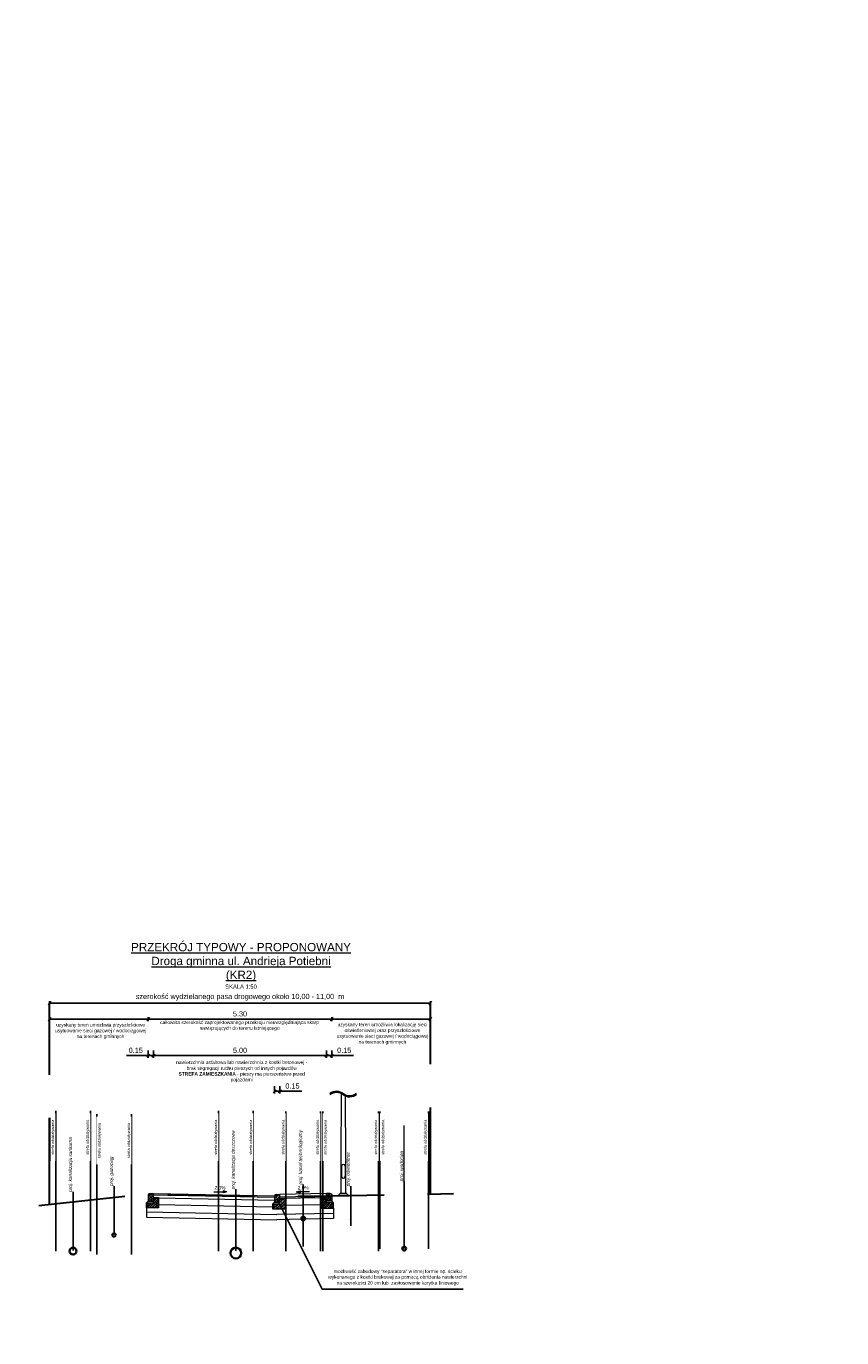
# Model space of a CAD drawing. Header units: metres. Extents: x 7331444 to 14836576, y 5479641 to 11132379.
# Tile 30 of 53: x 7418292 to 7418316, y 5566321 to 5566359. Entities that reach past the tile are written whole.
import ezdxf
from ezdxf import colors
from ezdxf.entities.mleader import LeaderData, LeaderLine
from ezdxf.math import Vec2, Vec3

# ---------------------------------------------------------------- set-up
doc = ezdxf.new("R2010")
doc.units = ezdxf.units.M
doc.linetypes.add('DASHED2', pattern=[0.375, 0.25, -0.125])
doc.layers.add('$2-Szczegóły', color=7, linetype='Continuous', lineweight=13)
doc.styles.add('arial', font='ARIALNI.TTF', dxfattribs={"height": 0.15})
doc.styles.add('obrocony', font='arial.ttf')
doc.styles.add('ZNAKN', font='arial.ttf')
doc.dimstyles.new('przekroj poprzeczny', dxfattribs={"dimscale": 0.15, "dimtxt": 1, "dimasz": 0.6, "dimexe": 0.4, "dimexo": 0.0625, "dimgap": 0.5, "dimtad": 1, "dimzin": 1, "dimdsep": 46, "dimtxsty": 'ZNAKN', "dimblk": 'OBLIQUE', "dimcen": 0.09, "dimadec": 4, "dimazin": 0, "dimtfac": 1, "dimtofl": 0, "dimtmove": 0, "dimatfit": 3, "dimfxl": 1, "dimfxlon": 1, "dimtfill": 1, "dimtolj": 1, "dimtzin": 0, "dimarcsym": 0})
pattern_1 = [(45, (20095.645833, -5050.65552), (-0.04490128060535, 0.04490128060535), []), (45, (20095.690735, -5050.65552), (-0.04490128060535, 0.04490128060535), [0.03175, -0.015875])]
pattern_2 = [(45, (20099.80818, -5050.65856), (-0.04490128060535, 0.04490128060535), []), (45, (20099.85308, -5050.65856), (-0.04490128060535, 0.04490128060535), [0.03175, -0.015875])]
pattern_3 = [(45, (20099.295833, -5050.68552), (-0.04490128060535, 0.04490128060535), []), (45, (20099.340735, -5050.68552), (-0.04490128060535, 0.04490128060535), [0.03175, -0.015875])]

# ---------------------------------------------------------------- blocks, each defined once
blk = doc.blocks.new('_Oblique')
at = {"color": 0, "linetype": 'ByBlock', "lineweight": -2}
blk.add_line((-0.5, -0.5), (0.5, 0.5), dxfattribs=at)
blk = doc.blocks.new('*D233')
at = {"layer": '$2-Szczegóły', "color": 0, "lineweight": -2, "transparency": 16777216}
for p, q in [((7418296.08, 5566329.388), (7418296.08, 5566329.328)), ((7418301.08, 5566329.388), (7418296.08, 5566329.388)), ((7418301.08, 5566329.388), (7418301.08, 5566329.328))]:
    blk.add_line(p, q, dxfattribs=at)
at = {"layer": 'Defpoints', "color": 0, "transparency": 16777216}
for p in [(7418296.08, 5566329.388), (7418296.08, 5566329.388), (7418301.08, 5566329.388)]:
    blk.add_point(p, dxfattribs=at)
at = {"layer": '$2-Szczegóły', "color": 0, "lineweight": -2, "transparency": 16777216, "xscale": 0.09, "yscale": 0.09, "zscale": 0.09, "rotation": 180}
blk.add_blockref('_Oblique', (7418296.08, 5566329.388), dxfattribs=at)
at = {"layer": '$2-Szczegóły', "color": 0, "lineweight": -2, "transparency": 16777216, "xscale": 0.09, "yscale": 0.09, "zscale": 0.09}
blk.add_blockref('_Oblique', (7418301.08, 5566329.388), dxfattribs=at)
at = {"layer": '$2-Szczegóły', "color": 0, "transparency": 16777216, "insert": (7418298.58, 5566329.54), "char_height": 0.15, "attachment_point": 5, "style": 'ZNAKN', "bg_fill": 3, "box_fill_scale": 1.1, "bg_fill_color": 256, "bg_fill_true_color": 13158600, "bg_fill_transparency": 0}
blk.add_mtext('\\A1;5.00', dxfattribs=at)
blk = doc.blocks.new('*D235')
at = {"layer": '$2-Szczegóły', "color": 0, "lineweight": -2, "transparency": 16777216}
for p, q in [((7418301.08, 5566329.538), (7418301.08, 5566329.328)), ((7418301.23, 5566329.538), (7418301.23, 5566329.328)), ((7418301.08, 5566329.388), (7418301.23, 5566329.388)), ((7418301.23, 5566329.388), (7418301.861, 5566329.388))]:
    blk.add_line(p, q, dxfattribs=at)
at = {"layer": 'Defpoints', "color": 0, "transparency": 16777216}
blk.add_point((7418301.08, 5566329.72), dxfattribs=at)
at = {"layer": '$2-Szczegóły', "color": 0, "lineweight": -2, "transparency": 16777216, "xscale": 0.09, "yscale": 0.09, "zscale": 0.09, "rotation": 180}
blk.add_blockref('_Oblique', (7418301.08, 5566329.388), dxfattribs=at)
at = {"layer": '$2-Szczegóły', "color": 0, "lineweight": -2, "transparency": 16777216, "xscale": 0.09, "yscale": 0.09, "zscale": 0.09}
blk.add_blockref('_Oblique', (7418301.23, 5566329.388), dxfattribs=at)
at = {"layer": '$2-Szczegóły', "color": 0, "transparency": 16777216, "insert": (7418301.59, 5566329.54), "char_height": 0.15, "attachment_point": 5, "style": 'ZNAKN', "bg_fill": 3, "box_fill_scale": 1.1, "bg_fill_color": 256, "bg_fill_true_color": 13158600, "bg_fill_transparency": 0}
blk.add_mtext('\\A1;0.15', dxfattribs=at)
at = {"layer": 'Defpoints', "color": 0, "transparency": 16777216}
for p in [(7418301.23, 5566329.72), (7418301.23, 5566329.388)]:
    blk.add_point(p, dxfattribs=at)
blk = doc.blocks.new('*D236')
at = {"layer": '$2-Szczegóły', "color": 0, "lineweight": -2, "transparency": 16777216}
for p, q in [((7418295.93, 5566329.538), (7418295.93, 5566329.328)), ((7418296.08, 5566329.538), (7418296.08, 5566329.328)), ((7418295.93, 5566329.388), (7418295.299, 5566329.388)), ((7418296.08, 5566329.388), (7418295.93, 5566329.388))]:
    blk.add_line(p, q, dxfattribs=at)
at = {"layer": 'Defpoints', "color": 0, "transparency": 16777216}
blk.add_point((7418296.08, 5566329.72), dxfattribs=at)
at = {"layer": '$2-Szczegóły', "color": 0, "lineweight": -2, "transparency": 16777216, "xscale": 0.09, "yscale": 0.09, "zscale": 0.09, "rotation": 180}
blk.add_blockref('_Oblique', (7418295.93, 5566329.388), dxfattribs=at)
at = {"layer": '$2-Szczegóły', "color": 0, "lineweight": -2, "transparency": 16777216, "xscale": 0.09, "yscale": 0.09, "zscale": 0.09}
blk.add_blockref('_Oblique', (7418296.08, 5566329.388), dxfattribs=at)
at = {"layer": '$2-Szczegóły', "color": 0, "transparency": 16777216, "insert": (7418295.569, 5566329.54), "char_height": 0.15, "attachment_point": 5, "style": 'ZNAKN', "bg_fill": 3, "box_fill_scale": 1.1, "bg_fill_color": 256, "bg_fill_true_color": 13158600, "bg_fill_transparency": 0}
blk.add_mtext('\\A1;0.15', dxfattribs=at)
at = {"layer": 'Defpoints', "color": 0, "transparency": 16777216}
for p in [(7418295.93, 5566329.72), (7418295.93, 5566329.388)]:
    blk.add_point(p, dxfattribs=at)
blk = doc.blocks.new('*D237')
at = {"layer": '$2-Szczegóły', "color": 0, "lineweight": -2, "transparency": 16777216}
for p, q in [((7418299.58, 5566328.507), (7418299.58, 5566328.297)), ((7418299.73, 5566328.507), (7418299.73, 5566328.297)), ((7418299.58, 5566328.357), (7418299.73, 5566328.357)), ((7418299.73, 5566328.357), (7418300.366, 5566328.357))]:
    blk.add_line(p, q, dxfattribs=at)
at = {"layer": 'Defpoints', "color": 0, "transparency": 16777216}
for p in [(7418299.58, 5566328.852), (7418299.73, 5566328.852)]:
    blk.add_point(p, dxfattribs=at)
at = {"layer": '$2-Szczegóły', "color": 0, "lineweight": -2, "transparency": 16777216, "xscale": 0.09, "yscale": 0.09, "zscale": 0.09, "rotation": 180}
blk.add_blockref('_Oblique', (7418299.58, 5566328.357), dxfattribs=at)
at = {"layer": '$2-Szczegóły', "color": 0, "lineweight": -2, "transparency": 16777216, "xscale": 0.09, "yscale": 0.09, "zscale": 0.09}
blk.add_blockref('_Oblique', (7418299.73, 5566328.357), dxfattribs=at)
at = {"layer": '$2-Szczegóły', "color": 0, "transparency": 16777216, "insert": (7418300.096, 5566328.509), "char_height": 0.15, "attachment_point": 5, "style": 'ZNAKN', "bg_fill": 3, "box_fill_scale": 1.1, "bg_fill_color": 256, "bg_fill_true_color": 13158600, "bg_fill_transparency": 0}
blk.add_mtext('\\A1;0.15', dxfattribs=at)
at = {"layer": 'Defpoints', "color": 0, "transparency": 16777216}
blk.add_point((7418299.73, 5566328.357), dxfattribs=at)
blk = doc.blocks.new('*D238')
at = {"layer": '$2-Szczegóły', "color": 0, "lineweight": -2, "transparency": 16777216}
for p, q in [((7418295.93, 5566330.443), (7418295.93, 5566330.503)), ((7418295.93, 5566330.443), (7418301.23, 5566330.443)), ((7418301.23, 5566330.443), (7418301.23, 5566330.503))]:
    blk.add_line(p, q, dxfattribs=at)
at = {"layer": 'Defpoints', "color": 0, "transparency": 16777216}
for p in [(7418295.93, 5566330.443), (7418301.23, 5566330.443), (7418301.23, 5566330.443)]:
    blk.add_point(p, dxfattribs=at)
at = {"layer": '$2-Szczegóły', "color": 0, "lineweight": -2, "transparency": 16777216, "xscale": 0.09, "yscale": 0.09, "zscale": 0.09, "rotation": 180}
blk.add_blockref('_Oblique', (7418295.93, 5566330.443), dxfattribs=at)
at = {"layer": '$2-Szczegóły', "color": 0, "lineweight": -2, "transparency": 16777216, "xscale": 0.09, "yscale": 0.09, "zscale": 0.09}
blk.add_blockref('_Oblique', (7418301.23, 5566330.443), dxfattribs=at)
at = {"layer": '$2-Szczegóły', "color": 0, "transparency": 16777216, "insert": (7418298.58, 5566330.594), "char_height": 0.15, "attachment_point": 5, "style": 'ZNAKN', "bg_fill": 3, "box_fill_scale": 1.1, "bg_fill_color": 256, "bg_fill_true_color": 13158600, "bg_fill_transparency": 0}
blk.add_mtext('\\A1;5.30', dxfattribs=at)
blk = doc.blocks.new('*D240')
at = {"layer": '$2-Szczegóły', "color": 0, "lineweight": -2, "transparency": 16777216}
for p, q in [((7418293.08, 5566330.754), (7418293.08, 5566330.964)), ((7418293.08, 5566330.904), (7418304.08, 5566330.903)), ((7418304.08, 5566330.753), (7418304.08, 5566330.963))]:
    blk.add_line(p, q, dxfattribs=at)
at = {"layer": 'Defpoints', "color": 0, "transparency": 16777216}
for p in [(7418304.08, 5566330.903), (7418293.08, 5566330.329), (7418304.08, 5566330.329)]:
    blk.add_point(p, dxfattribs=at)
at = {"layer": '$2-Szczegóły', "color": 0, "lineweight": -2, "transparency": 16777216, "xscale": 0.09, "yscale": 0.09, "zscale": 0.09}
for p, rotation in [((7418293.08, 5566330.904), 179.9984276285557), ((7418304.08, 5566330.903), 359.9984276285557)]:
    blk.add_blockref('_Oblique', p, dxfattribs=dict(at, rotation=rotation))
at = {"layer": '$2-Szczegóły', "color": 0, "transparency": 16777216, "insert": (7418298.58, 5566331.076), "char_height": 0.15, "attachment_point": 5, "rotation": 359.9984, "style": 'ZNAKN', "bg_fill": 3, "box_fill_scale": 1.1, "bg_fill_color": 256, "bg_fill_true_color": 13158600, "bg_fill_transparency": 0}
blk.add_mtext('\\A1;szerokość wydzielanego pasa drogowego około 10,00 - 11,00  m', dxfattribs=at)
blk = doc.blocks.new('*D243')
at = {"layer": '$2-Szczegóły', "color": 0, "lineweight": -2, "transparency": 16777216}
for p, q in [((7418301.23, 5566330.443), (7418301.23, 5566330.383)), ((7418304.08, 5566330.443), (7418301.23, 5566330.443)), ((7418304.08, 5566330.443), (7418304.08, 5566330.383))]:
    blk.add_line(p, q, dxfattribs=at)
at = {"layer": 'Defpoints', "color": 0, "transparency": 16777216}
for p in [(7418301.23, 5566330.443), (7418301.23, 5566330.443), (7418304.08, 5566330.443)]:
    blk.add_point(p, dxfattribs=at)
at = {"layer": '$2-Szczegóły', "color": 0, "lineweight": -2, "transparency": 16777216, "xscale": 0.09, "yscale": 0.09, "zscale": 0.09}
for p, rotation in [((7418301.23, 5566330.443), 180.0027359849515), ((7418304.08, 5566330.443), 0.002735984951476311)]:
    blk.add_blockref('_Oblique', p, dxfattribs=dict(at, rotation=rotation))
blk = doc.blocks.new('*D244')
at = {"layer": '$2-Szczegóły', "color": 0, "lineweight": -2, "transparency": 16777216}
for p, q in [((7418293.08, 5566330.443), (7418293.08, 5566330.383)), ((7418295.93, 5566330.443), (7418293.08, 5566330.443)), ((7418295.93, 5566330.443), (7418295.93, 5566330.383))]:
    blk.add_line(p, q, dxfattribs=at)
at = {"layer": 'Defpoints', "color": 0, "transparency": 16777216}
for p in [(7418293.08, 5566330.443), (7418293.08, 5566330.443), (7418295.93, 5566330.443)]:
    blk.add_point(p, dxfattribs=at)
at = {"layer": '$2-Szczegóły', "color": 0, "lineweight": -2, "transparency": 16777216, "xscale": 0.09, "yscale": 0.09, "zscale": 0.09}
for p, rotation in [((7418293.08, 5566330.443), 180.0027359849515), ((7418295.93, 5566330.443), 0.002735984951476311)]:
    blk.add_blockref('_Oblique', p, dxfattribs=dict(at, rotation=rotation))
blk = doc.blocks.new('_None')
blk = doc.blocks.new('jn321jk3n12jkn321kj3')
at = {"color": 7, "lineweight": 18}
for p, q in [((7418301.506, 5566192.644), (7418301.493, 5566190.729)), ((7418301.639, 5566190.729), (7418301.626, 5566192.572)), ((7418301.493, 5566190.709), (7418301.493, 5566189.753)), ((7418301.516, 5566190.541), (7418301.516, 5566190.236)), ((7418301.616, 5566190.541), (7418301.616, 5566190.236)), ((7418301.639, 5566189.753), (7418301.639, 5566190.709)), ((7418301.406, 5566189.699), (7418301.406, 5566189.689)), ((7418301.406, 5566189.699), (7418301.726, 5566189.699)), ((7418301.726, 5566189.689), (7418301.406, 5566189.689)), ((7418301.476, 5566189.747), (7418301.422, 5566189.701)), ((7418301.639, 5566189.753), (7418301.492, 5566189.753)), ((7418301.655, 5566189.747), (7418301.709, 5566189.701)), ((7418301.726, 5566189.699), (7418301.726, 5566189.689))]:
    blk.add_line(p, q, dxfattribs=at)
at = {"color": 7, "flags": 128}
for points in [[(7418301.173, 5566192.643, -0.333928), (7418301.568, 5566192.632, 0.347791), (7418301.943, 5566192.643)], [(7418301.173, 5566192.616, -0.333928), (7418301.568, 5566192.606, 0.347791), (7418301.943, 5566192.616)]]:
    blk.add_lwpolyline(points, format="xyb", dxfattribs=at)
at = {"color": 7, "lineweight": 18}
for points in [[(7418301.493, 5566190.729), (7418301.493, 5566190.709)], [(7418301.639, 5566190.729), (7418301.639, 5566190.709)]]:
    blk.add_lwpolyline(points, dxfattribs=at)
for centre, radius, start, end in [((7418301.566, 5566190.539), 0.0501, 2.8995, 177.1005), ((7418301.566, 5566190.239), 0.0501, 182.8995, 357.1005), ((7418301.415, 5566189.709), 0.01, 270, 310), ((7418301.492, 5566189.728), 0.025, 90, 130), ((7418301.639, 5566189.728), 0.025, 50, 90), ((7418301.716, 5566189.709), 0.01, 230, 270)]:
    blk.add_arc(centre, radius, start, end, dxfattribs=at)

msp = doc.modelspace()

# ---------------------------------------------------------------- hatches: boundary and pattern name
at = {"layer": '$2-Szczegóły'}
h = msp.add_hatch(dxfattribs=at)
h.set_pattern_fill('ANSI33', scale=0.01)
h.set_pattern_definition(pattern_1)
edge = h.paths.add_edge_path()
edge.add_arc((7418295.976, 5566325.358), 0.0464, 445.2187, 533.7967, ccw=False)
edge.add_line((7418295.98, 5566325.404), (7418296.08, 5566325.404))
edge.add_line((7418296.08, 5566325.404), (7418296.08, 5566325.184))
edge.add_line((7418296.08, 5566325.184), (7418295.93, 5566325.184))
edge.add_line((7418295.93, 5566325.184), (7418295.93, 5566325.363))
for points in [[(7418298.095, 5566325.475), (7418298.094, 5566325.425), (7418298.202, 5566325.448)], [(7418300.314, 5566325.475), (7418300.315, 5566325.425), (7418300.207, 5566325.448)]]:
    msp.add_hatch(color=7, dxfattribs=at).paths.add_polyline_path(points)
h = msp.add_hatch(dxfattribs=at)
h.set_pattern_fill('ANSI33', scale=0.01)
h.set_pattern_definition(pattern_3)
edge = h.paths.add_edge_path()
edge.add_arc((7418299.626, 5566325.328), 0.0464, 445.2187, 533.7967, ccw=False)
edge.add_line((7418299.63, 5566325.374), (7418299.73, 5566325.374))
edge.add_line((7418299.73, 5566325.374), (7418299.73, 5566325.154))
edge.add_line((7418299.73, 5566325.154), (7418299.58, 5566325.154))
edge.add_line((7418299.58, 5566325.154), (7418299.58, 5566325.333))
h = msp.add_hatch(dxfattribs=at)
h.set_pattern_fill('ANSI33', scale=0.01)
h.set_pattern_definition(pattern_2)
edge = h.paths.add_edge_path()
edge.add_arc((7418301.184, 5566325.355), 0.0464, 6.2033, 94.7813)
edge.add_line((7418301.18, 5566325.401), (7418301.08, 5566325.401))
edge.add_line((7418301.08, 5566325.401), (7418301.08, 5566325.181))
edge.add_line((7418301.08, 5566325.181), (7418301.23, 5566325.181))
edge.add_line((7418301.23, 5566325.181), (7418301.23, 5566325.36))
h = msp.add_hatch(dxfattribs=at)
h.set_pattern_fill('ANSI33', scale=0.01)
h.set_pattern_definition(pattern_1)
h.paths.add_polyline_path([(7418295.88, 5566325.134), (7418295.93, 5566325.134), (7418296.08, 5566325.134), (7418296.08, 5566325.284), (7418296.23, 5566325.284), (7418296.23, 5566324.984), (7418295.88, 5566324.984)])
h = msp.add_hatch(dxfattribs=at)
h.set_pattern_fill('ANSI33', scale=0.01)
h.set_pattern_definition(pattern_3)
h.paths.add_polyline_path([(7418299.53, 5566325.104), (7418299.58, 5566325.104), (7418299.73, 5566325.104), (7418299.73, 5566325.254), (7418299.88, 5566325.254), (7418299.88, 5566324.954), (7418299.53, 5566324.954)])
h = msp.add_hatch(dxfattribs=at)
h.set_pattern_fill('ANSI33', scale=0.01)
h.set_pattern_definition(pattern_2)
h.paths.add_polyline_path([(7418301.28, 5566325.131), (7418301.23, 5566325.131), (7418301.08, 5566325.131), (7418301.08, 5566325.281), (7418300.93, 5566325.281), (7418300.93, 5566324.981), (7418301.28, 5566324.981)])
h = msp.add_hatch(color=7)
h.dxf.hatch_style = 1
h.paths.add_polyline_path([(7418299.679, 5566325.22, 1), (7418299.65, 5566325.22, 1)])
at = {"lineweight": 15}
h = msp.add_hatch(color=1, dxfattribs=at)
h.dxf.hatch_style = 1
h.paths.add_polyline_path([(7418301.788, 5566324.667, 1), (7418301.765, 5566324.667, 1)])

# ---------------------------------------------------------------- linework, layer by layer
at = {"layer": '$2-Szczegóły', "color": 7}
for p, q in [((7418296.08, 5566325.404), (7418299.58, 5566325.334)), ((7418296.08, 5566325.184), (7418296.08, 5566325.404)), ((7418296.08, 5566325.364), (7418299.58, 5566325.294)), ((7418298.095, 5566325.475), (7418298.094, 5566325.425)), ((7418301.08, 5566325.401), (7418299.73, 5566325.374)), ((7418299.73, 5566325.154), (7418299.73, 5566325.374)), ((7418300.314, 5566325.475), (7418300.315, 5566325.425)), ((7418301.08, 5566325.181), (7418301.08, 5566325.401)), ((7418295.88, 5566325.134), (7418295.93, 5566325.184)), ((7418295.88, 5566324.984), (7418295.88, 5566325.134)), ((7418295.88, 5566325.134), (7418296.08, 5566325.134)), ((7418295.88, 5566325.134), (7418295.93, 5566325.134)), ((7418296.23, 5566324.984), (7418295.88, 5566324.984)), ((7418295.93, 5566325.184), (7418296.08, 5566325.184)), ((7418296.08, 5566325.134), (7418296.08, 5566325.284)), ((7418296.08, 5566325.284), (7418296.23, 5566325.284)), ((7418296.23, 5566325.284), (7418296.23, 5566324.984)), ((7418296.23, 5566325.281), (7418299.58, 5566325.214)), ((7418296.23, 5566325.081), (7418299.53, 5566325.015)), ((7418299.53, 5566325.104), (7418299.58, 5566325.154)), ((7418299.53, 5566324.954), (7418299.53, 5566325.104)), ((7418299.53, 5566325.104), (7418299.73, 5566325.104)), ((7418299.53, 5566325.104), (7418299.58, 5566325.104)), ((7418299.58, 5566325.154), (7418299.73, 5566325.154)), ((7418299.73, 5566325.104), (7418299.73, 5566325.254)), ((7418299.73, 5566325.254), (7418299.88, 5566325.254)), ((7418301.081, 5566325.321), (7418299.731, 5566325.294)), ((7418300.93, 5566325.278), (7418299.732, 5566325.254)), ((7418299.88, 5566325.254), (7418299.88, 5566324.954)), ((7418300.934, 5566325.078), (7418299.88, 5566325.057)), ((7418300.93, 5566325.281), (7418300.93, 5566324.981)), ((7418301.08, 5566325.281), (7418300.93, 5566325.281)), ((7418300.93, 5566324.981), (7418301.28, 5566324.981)), ((7418301.08, 5566325.131), (7418301.08, 5566325.281)), ((7418301.23, 5566325.181), (7418301.08, 5566325.181)), ((7418301.28, 5566325.131), (7418301.08, 5566325.131)), ((7418301.28, 5566325.131), (7418301.23, 5566325.181)), ((7418301.28, 5566325.131), (7418301.23, 5566325.131)), ((7418301.28, 5566324.981), (7418301.28, 5566325.131)), ((7418295.88, 5566324.868), (7418299.645, 5566324.793)), ((7418295.88, 5566324.718), (7418299.645, 5566324.643)), ((7418299.88, 5566324.954), (7418299.53, 5566324.954)), ((7418301.28, 5566324.826), (7418299.645, 5566324.793)), ((7418300.355, 5566324.657), (7418299.645, 5566324.643)), ((7418301.28, 5566324.676), (7418300.456, 5566324.659))]:
    msp.add_line(p, q, dxfattribs=at)
for points in [[(7418295.98, 5566325.404, 0.399262), (7418295.93, 5566325.364), (7418295.93, 5566325.184)], [(7418299.63, 5566325.374, 0.399262), (7418299.58, 5566325.334), (7418299.58, 5566325.154)], [(7418301.18, 5566325.401, -0.399262), (7418301.23, 5566325.361), (7418301.23, 5566325.181)]]:
    msp.add_lwpolyline(points, format="xyb", dxfattribs=at)
at = {"layer": '$2-Szczegóły', "color": 7, "flags": 128}
for points in [[(7418295.98, 5566325.404), (7418296.08, 5566325.404)], [(7418299.63, 5566325.374), (7418299.73, 5566325.374)], [(7418301.18, 5566325.401), (7418301.08, 5566325.401)], [(7418295.88, 5566324.984), (7418295.88, 5566324.718)], [(7418301.28, 5566324.981), (7418301.28, 5566324.676)]]:
    msp.add_lwpolyline(points, dxfattribs=at)
at = {"layer": '$2-Szczegóły', "color": 7}
for points in [[(7418297.821, 5566325.455), (7418298.095, 5566325.45)], [(7418298.202, 5566325.448), (7418298.094, 5566325.425)], [(7418298.202, 5566325.448), (7418298.095, 5566325.475)], [(7418300.207, 5566325.448), (7418300.314, 5566325.475)], [(7418300.207, 5566325.448), (7418300.315, 5566325.425)], [(7418300.588, 5566325.455), (7418300.314, 5566325.45)]]:
    msp.add_lwpolyline(points, dxfattribs=at)
at = {"color": 32, "true_color": 0xcd6928, "flags": 128}
for points in [[(7418293.257, 5566323.737), (7418293.257, 5566327.796)], [(7418294.257, 5566323.737), (7418294.257, 5566327.796)]]:
    msp.add_lwpolyline(points, dxfattribs=at)
at = {"color": 2, "flags": 128}
msp.add_lwpolyline([(7418295.441, 5566323.642), (7418295.441, 5566327.699)], dxfattribs=at)
at = {"color": 44, "flags": 128}
for points in [[(7418297.96, 5566323.74), (7418297.96, 5566327.796)], [(7418298.96, 5566323.74), (7418298.96, 5566327.796)]]:
    msp.add_lwpolyline(points, dxfattribs=at)
at = {"color": 30, "flags": 128}
for points in [[(7418299.905, 5566323.74), (7418299.905, 5566327.773)], [(7418300.905, 5566323.74), (7418300.905, 5566327.773)]]:
    msp.add_lwpolyline(points, dxfattribs=at)
at = {"color": 1, "flags": 128}
for points in [[(7418300.977, 5566327.773), (7418300.977, 5566323.74)], [(7418302.577, 5566327.773), (7418302.577, 5566323.74)]]:
    msp.add_lwpolyline(points, dxfattribs=at)
at = {"color": 5, "flags": 128}
for points in [[(7418302.623, 5566323.804), (7418302.623, 5566327.773)], [(7418304.023, 5566323.804), (7418304.023, 5566327.773)]]:
    msp.add_lwpolyline(points, dxfattribs=at)
at = {"color": 7, "lineweight": 0, "flags": 128}
msp.add_lwpolyline([(7418303.323, 5566323.81), (7418303.323, 5566325.892), (7418303.323, 5566327.367)], dxfattribs=at)
at = {"color": 7, "linetype": 'DASHED2', "lineweight": 30, "ltscale": 10, "flags": 128}
msp.add_lwpolyline([(7418292.765, 5566325.052), (7418295.678, 5566325.367), (7418297.27, 5566325.358), (7418299.552, 5566325.323), (7418300.737, 5566325.325), (7418304.752, 5566325.399)], dxfattribs=at)
at = {"color": 7, "flags": 128}
msp.add_lwpolyline([(7418299.665, 5566325.22), (7418300.954, 5566322.636), (7418305.029, 5566322.636)], dxfattribs=at)
at = {"color": 7}
msp.add_circle((7418299.665, 5566325.22), 0.0146, dxfattribs=at)
msp.add_circle((7418299.665, 5566325.22), 0.0146, dxfattribs=at)
at = {"color": 30, "lineweight": 35}
msp.add_circle((7418300.405, 5566324.68), 0.055, dxfattribs=at)
msp.add_circle((7418300.405, 5566324.68), 0.055, dxfattribs=at)
at = {"color": 1, "lineweight": 15}
msp.add_circle((7418301.777, 5566324.667), 0.0112, dxfattribs=at)
msp.add_circle((7418301.777, 5566324.667), 0.0112, dxfattribs=at)
at = {"color": 2, "lineweight": 35}
msp.add_circle((7418294.941, 5566324.2), 0.05, dxfattribs=at)
msp.add_circle((7418294.941, 5566324.2), 0.05, dxfattribs=at)
at = {"color": 44, "lineweight": 35}
msp.add_circle((7418298.46, 5566323.682), 0.157, dxfattribs=at)
msp.add_circle((7418298.46, 5566323.682), 0.157, dxfattribs=at)
at = {"color": 5, "lineweight": 35}
msp.add_circle((7418303.323, 5566323.81), 0.055, dxfattribs=at)
msp.add_circle((7418303.323, 5566323.81), 0.055, dxfattribs=at)
msp.add_circle((7418303.323, 5566323.81), 0.055, dxfattribs=at)
msp.add_circle((7418303.323, 5566323.81), 0.055, dxfattribs=at)
at = {"color": 32, "lineweight": 35}
msp.add_circle((7418293.757, 5566323.737), 0.1, dxfattribs=at)
msp.add_circle((7418293.757, 5566323.737), 0.1, dxfattribs=at)

# ---------------------------------------------------------------- block references
at = {"color": 7}
msp.add_blockref('jn321jk3n12jkn321kj3', (0, 135.652), dxfattribs=at)

# ---------------------------------------------------------------- texts
at = {"layer": '$2-Szczegóły', "color": 7, "insert": (7418293.684, 5566332.644), "char_height": 0.12, "attachment_point": 1, "style": 'obrocony'}
msp.add_mtext_dynamic_manual_height_columns('\\pxqc;{\\H2x;\\LPRZEKRÓJ TYPOWY - PROPONOWANY\\PDroga gminna ul. Andrieja Potiebni \\P(KR2)\\H0.625x;\\P}SKALA 1:50', width=9.85052, gutter_width=10, heights=[0], dxfattribs=at)
at = {"layer": '$2-Szczegóły', "color": 7, "insert": (7418298.568, 5566330.252), "char_height": 0.1, "width": 4.84973, "attachment_point": 5, "rotation": 0.0086, "style": 'ZNAKN', "bg_fill": 3, "box_fill_scale": 1.1, "bg_fill_color": 256, "bg_fill_true_color": 13158600, "bg_fill_transparency": 0}
msp.add_mtext('\\A1;całkowita szerokość zaprojektowanego przekroju nieuwzględniająca skarp nawiązujących do terenu istniejącego ', dxfattribs=at)
at = {"layer": '$2-Szczegóły', "color": 7, "char_height": 0.1, "attachment_point": 8, "style": 'obrocony'}
for insert, rotation in [((7418298.001, 5566325.518), 358.8542), ((7418300.408, 5566325.518), 1.1458)]:
    msp.add_mtext('2.0%', dxfattribs=dict(at, insert=insert, rotation=rotation))

# ---------------------------------------------------------------- dimensions: what is measured, and where the dimension line sits
at = {"layer": '$2-Szczegóły', "color": 7}
dim = msp.add_aligned_dim(p1=(7418301.08, 5566329.388), p2=(7418296.08, 5566329.388), distance=0, dimstyle='przekroj poprzeczny', dxfattribs=at)
dim.commit()
dim.dimension.update_dxf_attribs({"geometry": '*D233', "text_midpoint": (7418298.58, 5566329.54)})

# ---------------------------------------------------------------- leaders
at = {"color": 7, "lineweight": 0}
ml = msp.add_multileader_mtext('Standard', dxfattribs=at)
ml.set_content('proj. kanalizacja deszczowa', color=7, style='arial')
ml.set_leader_properties()
ml.set_arrow_properties(name='NONE')
ml.build(insert=Vec2(0, 0))
ml.multileader.update_dxf_attribs({"text_left_attachment_type": 6, "text_right_attachment_type": 6, "dogleg_length": 0.36, "arrow_head_size": 1})
ctx = ml.context
ctx.base_point, ctx.char_height, ctx.arrow_head_size, ctx.landing_gap_size, ctx.plane_origin, ctx.plane_x_axis, ctx.plane_y_axis = Vec3(7418298.46, 5566325.525), 0.1, 1, 0, Vec3(7418297.857, 5566332.21), Vec3(0, 1), Vec3(-1, 0)
ctx.left_attachment, ctx.right_attachment = 6, 6
notes = []
notes.append((ctx, [(1, (1, 1, 0), (7418298.46, 5566325.165), (0, 1), 0.36, [(0, [(7418298.46, 5566323.84)], 0, [])])]))
ctx.mtext.insert, ctx.mtext.text_direction, ctx.mtext.rotation, ctx.mtext.flow_direction = Vec3(7418298.33, 5566325.525), Vec3(0, 1), 1.570796, 5
ml = msp.add_multileader_mtext('Standard', dxfattribs=at)
ml.set_content('proj. kanał technologiczny', color=7, style='arial')
ml.set_leader_properties()
ml.set_arrow_properties(name='NONE')
ml.build(insert=Vec2(0, 0))
ml.multileader.update_dxf_attribs({"text_left_attachment_type": 6, "text_right_attachment_type": 6, "dogleg_length": 0.36, "arrow_head_size": 1})
ctx = ml.context
ctx.base_point, ctx.char_height, ctx.arrow_head_size, ctx.landing_gap_size, ctx.plane_origin, ctx.plane_x_axis, ctx.plane_y_axis = Vec3(7418300.405, 5566325.659), 0.1, 1, 0, Vec3(7418298.141, 5566330.557), Vec3(0, 1), Vec3(-1, 0)
ctx.left_attachment, ctx.right_attachment = 6, 6
notes.append((ctx, [(1, (1, 1, 0), (7418300.405, 5566325.299), (0, 1), 0.36, [(0, [(7418300.405, 5566324.735)], 0, [])])]))
ctx.mtext.insert, ctx.mtext.text_direction, ctx.mtext.rotation, ctx.mtext.flow_direction = Vec3(7418300.275, 5566325.659), Vec3(0, 1), 1.570796, 5
ml = msp.add_multileader_mtext('Standard', dxfattribs=at)
ml.set_content('proj. kanalizacja sanitarna', color=7, style='arial')
ml.set_leader_properties()
ml.set_arrow_properties(name='NONE')
ml.build(insert=Vec2(0, 0))
ml.multileader.update_dxf_attribs({"text_left_attachment_type": 6, "text_right_attachment_type": 6, "dogleg_length": 0.36, "arrow_head_size": 1})
ctx = ml.context
ctx.base_point, ctx.char_height, ctx.arrow_head_size, ctx.landing_gap_size, ctx.plane_origin, ctx.plane_x_axis, ctx.plane_y_axis = Vec3(7418293.757, 5566325.446), 0.1, 1, 0, Vec3(7418293.154, 5566332.069), Vec3(0, 1), Vec3(-1, 0)
ctx.left_attachment, ctx.right_attachment = 6, 6
notes.append((ctx, [(1, (1, 1, 0), (7418293.757, 5566325.086), (0, 1), 0.36, [(0, [(7418293.757, 5566323.837)], 0, [])])]))
ctx.mtext.insert, ctx.mtext.text_direction, ctx.mtext.rotation, ctx.mtext.flow_direction = Vec3(7418293.628, 5566325.446), Vec3(0, 1), 1.570796, 5
ml = msp.add_multileader_mtext('Standard', dxfattribs=at)
ml.set_content('proj. gazociąg', color=7, style='arial')
ml.set_leader_properties()
ml.set_arrow_properties(name='NONE')
ml.build(insert=Vec2(0, 0))
ml.multileader.update_dxf_attribs({"text_left_attachment_type": 6, "text_right_attachment_type": 6, "dogleg_length": 0.36, "arrow_head_size": 1})
ctx = ml.context
ctx.base_point, ctx.char_height, ctx.arrow_head_size, ctx.landing_gap_size, ctx.plane_origin, ctx.plane_x_axis, ctx.plane_y_axis = Vec3(7418294.941, 5566325.616), 0.1, 1, 0, Vec3(7418292.677, 5566330.073), Vec3(0, 1), Vec3(-1, 0)
ctx.left_attachment, ctx.right_attachment = 6, 6
notes.append((ctx, [(1, (1, 1, 0), (7418294.941, 5566325.256), (0, 1), 0.36, [(0, [(7418294.941, 5566324.25)], 0, [])])]))
ctx.mtext.insert, ctx.mtext.text_direction, ctx.mtext.rotation, ctx.mtext.flow_direction = Vec3(7418294.811, 5566325.616), Vec3(0, 1), 1.570796, 5
ml = msp.add_multileader_mtext('Standard', dxfattribs=at)
ml.set_content('proj. oświetlenie', color=7, style='arial')
ml.set_leader_properties()
ml.set_arrow_properties(name='NONE')
ml.build(insert=Vec2(0, 0))
ml.multileader.update_dxf_attribs({"text_left_attachment_type": 6, "text_right_attachment_type": 6, "dogleg_length": 0.36, "arrow_head_size": 1})
ctx = ml.context
ctx.base_point, ctx.char_height, ctx.arrow_head_size, ctx.landing_gap_size, ctx.plane_origin, ctx.plane_x_axis, ctx.plane_y_axis = Vec3(7418301.777, 5566325.61), 0.1, 1, 0, Vec3(7418305.842, 5566332.838), Vec3(0, 1), Vec3(-1, 0)
ctx.left_attachment, ctx.right_attachment = 6, 6
notes.append((ctx, [(1, (1, 1, 0), (7418301.777, 5566325.25), (0, 1), 0.36, [(2, [(7418301.777, 5566324.667)], 0, [])])]))
ctx.mtext.insert, ctx.mtext.text_direction, ctx.mtext.rotation, ctx.mtext.flow_direction = Vec3(7418301.647, 5566325.61), Vec3(0, 1), 1.570796, 5
ml = msp.add_multileader_mtext('Standard', dxfattribs=at)
ml.set_content('proj. wodociąg', color=7, style='arial')
ml.set_leader_properties()
ml.set_arrow_properties(name='NONE')
ml.build(insert=Vec2(0, 0))
ml.multileader.update_dxf_attribs({"text_left_attachment_type": 6, "text_right_attachment_type": 6, "dogleg_length": 0.36, "arrow_head_size": 1})
ctx = ml.context
ctx.base_point, ctx.char_height, ctx.arrow_head_size, ctx.landing_gap_size, ctx.plane_origin, ctx.plane_x_axis, ctx.plane_y_axis = Vec3(7418303.323, 5566325.753), 0.1, 1, 0, Vec3(7418302.721, 5566332.474), Vec3(0, 1), Vec3(-1, 0)
ctx.left_attachment, ctx.right_attachment = 6, 6
notes.append((ctx, [(1, (1, 1, 0), (7418303.323, 5566325.393), (0, 1), 0.36, [(0, [(7418303.323, 5566323.865)], 0, [])])]))
ctx.mtext.insert, ctx.mtext.text_direction, ctx.mtext.rotation, ctx.mtext.flow_direction = Vec3(7418303.194, 5566325.753), Vec3(0, 1), 1.570796, 5
for ctx, leaders in notes:
    for number, flags, end, landing, length, lines in leaders:
        leader = LeaderData()
        leader.index, (leader.has_last_leader_line, leader.has_dogleg_vector, leader.attachment_direction) = number, flags
        leader.last_leader_point, leader.dogleg_vector, leader.dogleg_length = Vec3(end), Vec3(landing), length
        for number, points, colour, breaks in lines:
            line = LeaderLine()
            line.index, line.vertices, line.color, line.breaks = number, Vec3.list(points), colors.encode_raw_color(colour), breaks
            leader.lines.append(line)
        ctx.leaders.append(leader)

# ---------------------------------------------------------------- next in the draw order: texts
at = {"layer": '$2-Szczegóły', "color": 7, "char_height": 0.1, "attachment_point": 5, "rotation": 0.0086, "style": 'ZNAKN', "bg_fill": 3, "box_fill_scale": 1.1, "bg_fill_color": 256, "bg_fill_true_color": 13158600, "bg_fill_transparency": 0}
for s, insert, width in [('\\A1;nawierzchnia asfaltowa lub nawierzchnia z kostki betonowej - brak segregacji ruchu pieszych od innych pojazdów \\P{\\fArial|b1|i0|c238|p34;STREFA ZAMIESZKANIA} - pieszy ma pierszeństwo przed pojazdami', (7418298.63, 5566328.928), 3.81056), ('\\A1;możliwość zabudowy "separatora" w innej formie np. ścieku wykonanego z kostki brukowej za pomocą obniżenia nawierzchni na szerokości 20 cm lub  zastosowanie korytka liniowego', (7418303.139, 5566322.972), 4.17989)]:
    msp.add_mtext(s, dxfattribs=dict(at, insert=insert, width=width))
at = {"layer": '$2-Szczegóły', "color": 7, "char_height": 0.08, "width": 1.30378, "attachment_point": 5, "rotation": 90.0086, "style": 'ZNAKN', "bg_fill": 2}
for insert in [(7418293.181, 5566327.03), (7418294.185, 5566327.03), (7418297.889, 5566327.03), (7418298.901, 5566327.03), (7418299.834, 5566327.03), (7418300.83, 5566327.03), (7418302.514, 5566327.03), (7418303.942, 5566327.03), (7418295.373, 5566326.933)]:
    msp.add_mtext('\\A1;strefa oddziaływania', dxfattribs=dict(at, insert=insert))

# ---------------------------------------------------------------- next in the draw order: dimensions: what is measured, and where the dimension line sits
at = {"layer": '$2-Szczegóły', "color": 7}
dim = msp.add_aligned_dim(p1=(7418295.93, 5566330.443), p2=(7418301.23, 5566330.443), distance=0, dimstyle='przekroj poprzeczny', dxfattribs=at)
dim.commit()
dim.dimension.update_dxf_attribs({"geometry": '*D238', "text_midpoint": (7418298.58, 5566330.594)})
for base, p1, p2, angle, picture, middle in [((7418295.93, 5566329.388), (7418296.08, 5566329.72), (7418295.93, 5566329.72), 180, '*D236', (7418295.569, 5566329.388)), ((7418301.23, 5566329.388), (7418301.08, 5566329.72), (7418301.23, 5566329.72), 0, '*D235', (7418301.59, 5566329.388))]:
    dim = msp.add_linear_dim(base=base, p1=p1, p2=p2, angle=angle, dimstyle='przekroj poprzeczny', dxfattribs=at)
    dim.commit()
    dim.dimension.update_dxf_attribs({"geometry": picture, "text_midpoint": middle, "dimtype": 161})

# ---------------------------------------------------------------- next in the draw order: linework, layer by layer
at = {"color": 2, "flags": 128}
msp.add_lwpolyline([(7418294.441, 5566323.642), (7418294.441, 5566327.699)], dxfattribs=at)

# ---------------------------------------------------------------- next in the draw order: texts
at = {"layer": '$2-Szczegóły', "color": 7, "char_height": 0.08, "width": 1.30378, "attachment_point": 5, "rotation": 90.0086, "style": 'ZNAKN', "bg_fill": 2}
for insert in [(7418301.059, 5566327.03), (7418302.717, 5566327.03)]:
    msp.add_mtext('\\A1;strefa oddziaływania', dxfattribs=dict(at, insert=insert))

# ---------------------------------------------------------------- next in the draw order: dimensions: what is measured, and where the dimension line sits
at = {"layer": '$2-Szczegóły', "color": 7}
dim = msp.add_aligned_dim(p1=(7418293.08, 5566330.329), p2=(7418304.08, 5566330.329), distance=0.574, text='szerokość wydzielanego pasa drogowego około 10,00 - 11,00  m', dimstyle='przekroj poprzeczny', dxfattribs=at)
dim.commit()
dim.dimension.update_dxf_attribs({"geometry": '*D240', "text_midpoint": (7418298.58, 5566331.076)})
dim = msp.add_linear_dim(base=(7418299.73, 5566328.357), p1=(7418299.58, 5566328.852), p2=(7418299.73, 5566328.852), angle=0, dimstyle='przekroj poprzeczny', dxfattribs=at)
dim.commit()
dim.dimension.update_dxf_attribs({"geometry": '*D237', "text_midpoint": (7418300.096, 5566328.357), "dimtype": 161})

# ---------------------------------------------------------------- next in the draw order: texts
at = {"layer": '$2-Szczegóły', "color": 7, "insert": (7418294.524, 5566326.933), "char_height": 0.08, "width": 1.30378, "attachment_point": 5, "rotation": 90.0086, "style": 'ZNAKN', "bg_fill": 2}
msp.add_mtext('\\A1;strefa oddziaływania', dxfattribs=at)

# ---------------------------------------------------------------- next in the draw order: dimensions: what is measured, and where the dimension line sits
at = {"layer": '$2-Szczegóły', "color": 7}
for base, p1, p2, picture, middle in [((7418293.08, 5566330.443), (7418295.93, 5566330.443), (7418293.08, 5566330.443), '*D244', (7418294.249, 5566330.443)), ((7418301.23, 5566330.443), (7418304.08, 5566330.443), (7418301.23, 5566330.443), '*D243', (7418302.399, 5566330.443))]:
    dim = msp.add_linear_dim(base=base, p1=p1, p2=p2, angle=180.0027, text=' ', dimstyle='przekroj poprzeczny', dxfattribs=at)
    dim.commit()
    dim.dimension.update_dxf_attribs({"geometry": picture, "text_midpoint": middle, "dimtype": 161})

# ---------------------------------------------------------------- next in the draw order: texts
at = {"layer": '$2-Szczegóły', "color": 7, "char_height": 0.1, "width": 2.71443, "attachment_point": 5, "rotation": 0.0086, "style": 'ZNAKN', "bg_fill": 3, "box_fill_scale": 1.1, "bg_fill_color": 256, "bg_fill_true_color": 13158600, "bg_fill_transparency": 0}
for s, insert in [('\\A1;uzyskany teren umożliwia przyszłościowe usytuowanie sieci gazowej / wodociągowej na terenach gminnych', (7418294.553, 5566330.097)), ('\\A1;uzyskany teren umożliwia lokalizację sieci oświetleniowej oraz przyszłościowe usytuowanie sieci gazowej / wodociągowej na terenach gminnych', (7418302.695, 5566330.022))]:
    msp.add_mtext(s, dxfattribs=dict(at, insert=insert))

# ---------------------------------------------------------------- next in the draw order: linework, layer by layer
at = {"color": 7, "linetype": 'DASHED2', "lineweight": 30, "ltscale": 10}
for p, q in [((7418293.08, 5566325.086), (7418293.08, 5566330.904)), ((7418304.08, 5566325.387), (7418304.08, 5566330.903))]:
    msp.add_line(p, q, dxfattribs=at)
at = {"color": 6, "lineweight": 50}
msp.add_circle((7417939.891, 5566137.208), 86496.154, dxfattribs=at)

doc.saveas('drawing.dxf')
